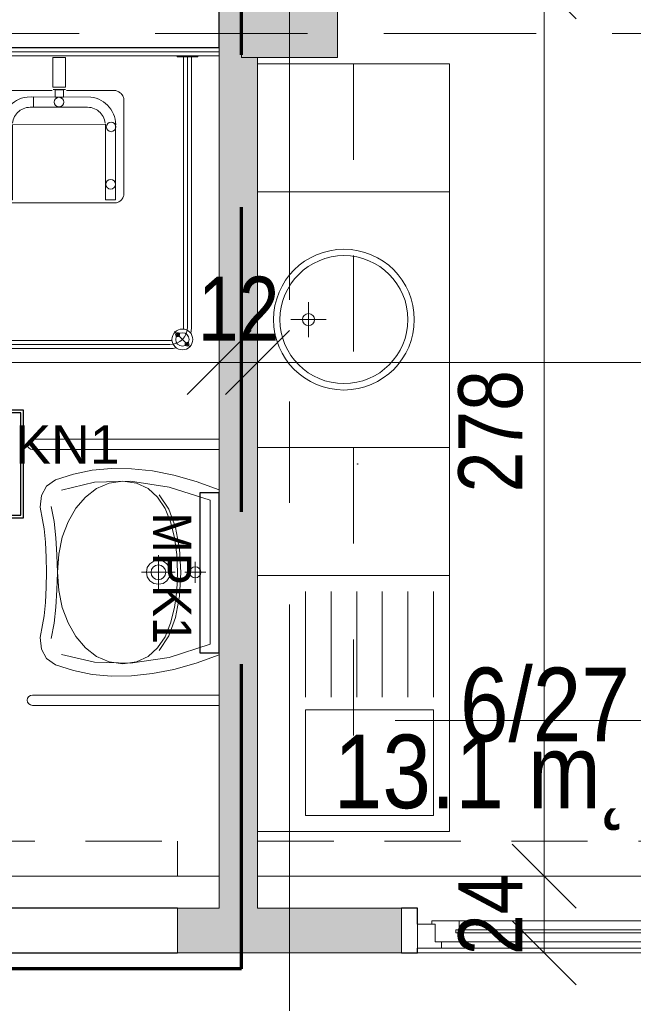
# Model space of a CAD drawing. Header units: centimetres. Extents: x -1631 to 21770, y -8842 to 3590.
# Tile 16 of 142: x -97 to 95, y 92 to 400. Entities that reach past the tile are written whole.
import ezdxf

# ---------------------------------------------------------------- set-up
doc = ezdxf.new("R2010")
doc.units = ezdxf.units.CM
for name, pattern in [('Dash', [60, 30, -30]), ('Długa kreska', [142.875, 95.25, -47.625]), ('Oś', [222.25, 127, -31.75, 31.75, -31.75]), ('Ponad', [39.688, 23.813, -15.875]), ('Ukryte', [71.438, 47.625, -23.813])]:
    doc.linetypes.add(name, pattern=pattern)
for name, color, linetype, lineweight in [('A-ANNO-DIMS', 211, 'Continuous', 13), ('A-ANNO-DIMS-100', 211, 'Continuous', 13), ('A-AREA-IDEN', 2, 'Continuous', 13), ('A-DETL', 90, 'Continuous', 9), ('A-DETL-HDLN', 90, 'Ukryte', 9), ('A-FLOR-OVHD', 1, 'Ponad', 9), ('A-GENM', 13, 'Continuous', 9), ('A-GLAZ', 151, 'Continuous', 13), ('A-WALL', 113, 'Continuous', 13), ('A-WALL-FNSH', 113, 'Continuous', 13), ('A-WALL-PATT', 111, 'Continuous', 13), ('I-FURN', 30, 'Continuous', 9), ('P-SANR-FIXT', 6, 'Continuous', 9), ('S-COLS', 52, 'Continuous', 13), ('S-GRID', 1, 'Continuous', 13)]:
    doc.layers.add(name, color=color, linetype=linetype, lineweight=lineweight)
doc.layers.add('E_oprawy', color=12, linetype='Continuous')
doc.styles.add('Arial', font='arial.ttf', dxfattribs={"width": 0.9, "height": 18})
doc.styles.add('Arial Narrow_5', font='ARIALN.TTF', dxfattribs={"height": 20})
doc.styles.add('Arial_11', font='arial.ttf', dxfattribs={"width": 0.85, "height": 23})
doc.dimstyles.new('Diagonal_1_100__0__wewnętrzne', dxfattribs={"dimscale": 30.48, "dimtxt": 20.468619, "dimasz": 0.656168, "dimexe": 0.164042, "dimexo": 0.0625, "dimgap": 0.032808, "dimtad": 1, "dimdec": 0, "dimdsep": 46, "dimtxsty": 'Arial Narrow_5', "dimblk1": 'OBLIQUE', "dimblk2": 'OBLIQUE', "dimsah": 1, "dimcen": 0.09, "dimazin": 0, "dimtfac": 1, "dimtdec": 4, "dimtix": 1, "dimtmove": 0, "dimatfit": 3, "dimfxl": 0, "dimtvp": 1, "dimtolj": 1, "dimtzin": 0, "dimarcsym": 0})

# ---------------------------------------------------------------- blocks, each defined once
blk = doc.blocks.new('M_Concrete-rengular-Column - 300 x 400mm-1795933-6_piętro IV __13_80 m_ - stan projektowany')
at = {"layer": 'S-COLS', "lineweight": 9}
blk.add_hatch(color=254, dxfattribs=at).paths.add_polyline_path([(15, -20), (15, 20), (-15, 20), (-15, -20)], flags=0)
for p, q in [((15, 20), (-15, 20)), ((-15, 20), (-15, -20)), ((15, -20), (15, 20)), ((-15, -20), (15, -20))]:
    blk.add_line(p, q, dxfattribs=at)
blk = doc.blocks.new('brodzik natryskowy dla N - Type 1-2359082-6_piętro IV __13_80 m_ - stan projektowany')
at = {"layer": 'P-SANR-FIXT'}
for p, q in [((-44.73, -21.36), (-27.37, -22.89)), ((-42.55, -19.8), (-42.55, -19.5)), ((-36.05, -19.8), (-42.55, -19.8)), ((-40.55, -19.8), (-40.55, -104.3)), ((-39.3, -19.5), (-39.3, -104.3)), ((-38.05, -19.8), (-38.05, -104.3)), ((-36.05, -19.5), (-36.05, -19.8)), ((-26.61, -19.7), (-26.61, -78.1)), ((-23.41, -78.1), (-23.41, -19.7)), ((14.45, -20.02), (10.54, -20.02)), ((10.54, -20.02), (10.54, -29.29)), ((14.45, -20.02), (14.45, -29.29)), ((49.36, -19.8), (49.36, -19.5)), ((55.86, -19.8), (49.36, -19.8)), ((51.36, -19.8), (51.36, -104.3)), ((52.61, -19.5), (52.61, -104.5)), ((53.86, -19.8), (53.86, -104.3)), ((55.86, -19.5), (55.86, -19.8)), ((-27.37, -22.89), (-44.99, -24.17)), ((-44.99, -24.17), (-28.14, -26.21)), ((-28.14, -26.21), (-45.75, -28)), ((-29.41, -30.3), (-46.26, -31.83)), ((-45.75, -28), (-29.41, -30.3)), ((-6.17, -30.77), (-6.41, -30.93)), ((-5.92, -30.64), (-6.17, -30.77)), ((-5.66, -30.53), (-5.92, -30.64)), ((-5.39, -30.45), (-5.66, -30.53)), ((-5.12, -30.4), (-5.39, -30.45)), ((-4.84, -30.38), (-5.12, -30.4)), ((10.32, -30.38), (-4.84, -30.38)), ((10.54, -29.29), (14.45, -29.29)), ((14.44, -30.04), (10.55, -30.01)), ((13.8, -30.17), (11.19, -30.17)), ((11.19, -30.17), (11.19, -32.44)), ((13.8, -32.44), (13.8, -30.17)), ((30.14, -30.38), (14.73, -30.38)), ((30.36, -30.45), (30.1, -30.4)), ((30.62, -30.53), (30.14, -30.38)), ((30.87, -30.64), (30.62, -30.53)), ((31.12, -30.78), (30.87, -30.64)), ((31.36, -30.94), (31.12, -30.78)), ((-46.26, -31.83), (-29.41, -34.64)), ((-7.7, -32.78), (-7.74, -33.05)), ((-7.74, -33.05), (-7.74, -62.59)), ((-7.62, -32.51), (-7.7, -32.78)), ((-7.51, -32.25), (-7.62, -32.51)), ((-7.38, -32), (-7.51, -32.25)), ((-7.23, -31.75), (-7.38, -32)), ((-7.05, -31.52), (-7.23, -31.75)), ((-6.85, -31.31), (-7.05, -31.52)), ((-6.64, -31.11), (-6.85, -31.31)), ((-6.41, -30.93), (-6.64, -31.11)), ((-1.53, -33.88), (-0.81, -33.45)), ((-0.81, -33.45), (-0.05, -33.08)), ((-0.05, -33.08), (0.75, -32.79)), ((0.75, -32.79), (1.58, -32.57)), ((1.58, -32.57), (2.44, -32.44)), ((2.44, -32.44), (4.41, -32.39)), ((22.33, -32.44), (3.78, -32.39)), ((4.41, -32.39), (4.41, -35.62)), ((11.19, -32.44), (13.8, -32.44)), ((23.2, -32.57), (22.33, -32.44)), ((24.03, -32.79), (23.2, -32.57)), ((24.83, -33.08), (24.03, -32.79)), ((25.59, -33.45), (24.83, -33.08)), ((26.31, -33.88), (25.59, -33.45)), ((31.59, -31.12), (31.36, -30.94)), ((31.81, -31.32), (31.59, -31.12)), ((32.01, -31.54), (31.81, -31.32)), ((32.19, -31.77), (32.01, -31.54)), ((32.35, -32.02), (32.19, -31.77)), ((32.49, -32.27), (32.35, -32.02)), ((32.6, -32.54), (32.49, -32.27)), ((32.68, -32.81), (32.6, -32.54)), ((32.74, -33.08), (32.68, -32.81)), ((32.74, -33.36), (32.74, -33.08)), ((32.74, -62.88), (32.74, -33.36)), ((-29.41, -34.64), (-45.5, -35.66)), ((-45.5, -35.66), (-29.67, -39.5)), ((-4.32, -36.95), (-3.88, -36.24)), ((-3.88, -36.24), (-3.38, -35.57)), ((-3.38, -35.57), (-2.82, -34.95)), ((-2.82, -34.95), (-2.2, -34.39)), ((-2.2, -34.39), (-1.53, -33.88)), ((-0.12, -36.88), (-0.51, -37.24)), ((0.31, -36.56), (-0.12, -36.88)), ((0.76, -36.29), (0.31, -36.56)), ((1.25, -36.05), (0.76, -36.29)), ((1.76, -35.86), (1.25, -36.05)), ((2.29, -35.73), (1.76, -35.86)), ((2.84, -35.64), (2.29, -35.73)), ((3.4, -35.61), (2.84, -35.64)), ((4.41, -35.62), (3.4, -35.61)), ((3.78, -35.62), (21.37, -35.62)), ((21.37, -35.62), (21.94, -35.64)), ((21.94, -35.64), (22.49, -35.73)), ((22.49, -35.73), (23.02, -35.86)), ((23.02, -35.86), (23.53, -36.05)), ((23.53, -36.05), (24.01, -36.29)), ((24.01, -36.29), (24.47, -36.56)), ((24.47, -36.56), (24.89, -36.88)), ((24.89, -36.88), (25.29, -37.24)), ((26.98, -34.39), (26.31, -33.88)), ((27.59, -34.95), (26.98, -34.39)), ((28.16, -35.57), (27.59, -34.95)), ((28.66, -36.24), (28.16, -35.57)), ((29.09, -36.95), (28.66, -36.24)), ((-29.67, -39.5), (-44.99, -40.52)), ((-5.32, -40.21), (-5.19, -39.35)), ((-5.19, -39.35), (-4.98, -38.51)), ((-4.98, -38.51), (-4.68, -37.72)), ((-4.68, -37.72), (-4.32, -36.95)), ((-1.89, -39.51), (-2.03, -40.05)), ((-1.71, -39.01), (-1.89, -39.51)), ((-1.47, -38.52), (-1.71, -39.01)), ((-1.19, -38.06), (-1.47, -38.52)), ((-0.87, -37.64), (-1.19, -38.06)), ((-0.51, -37.24), (-0.87, -37.64)), ((25.29, -37.24), (25.65, -37.64)), ((25.65, -37.64), (25.96, -38.06)), ((25.96, -38.06), (26.24, -38.52)), ((26.24, -38.52), (26.48, -39.01)), ((26.48, -39.01), (26.66, -39.51)), ((26.66, -39.51), (26.8, -40.05)), ((29.46, -37.72), (29.09, -36.95)), ((29.75, -38.51), (29.46, -37.72)), ((29.97, -39.35), (29.75, -38.51)), ((30.1, -40.21), (29.97, -39.35)), ((-44.99, -40.52), (-31.46, -42.82)), ((-5.37, -41.1), (-5.32, -40.21)), ((-5.29, -64.53), (-5.37, -41.1)), ((26.92, -40.93), (-2.15, -41.13)), ((-2.15, -41.13), (-2.15, -64.53)), ((-2.03, -40.05), (-2.11, -40.6)), ((26.8, -40.05), (26.88, -40.6)), ((26.92, -64.53), (26.92, -40.93)), ((30.07, -41.13), (30.07, -64.53)), ((30.15, -41.1), (30.1, -40.21)), ((-4.6, -58.43), (-4.71, -58.52)), ((-4.48, -58.36), (-4.6, -58.43)), ((-4.35, -58.3), (-4.48, -58.36)), ((-4.21, -58.25), (-4.35, -58.3)), ((-4.07, -58.21), (-4.21, -58.25)), ((-3.93, -58.19), (-4.07, -58.21)), ((-3.78, -58.18), (-3.93, -58.19)), ((-3.48, -58.21), (-3.63, -58.19)), ((-3.34, -58.25), (-3.48, -58.21)), ((-3.21, -58.3), (-3.34, -58.25)), ((-3.08, -58.36), (-3.21, -58.3)), ((-2.96, -58.43), (-3.08, -58.36)), ((-2.85, -58.52), (-2.96, -58.43)), ((-21.31, -60.8), (-15.71, -60.8)), ((-21.31, -61.1), (-15.71, -61.1)), ((-21.31, -61.4), (-15.71, -61.4)), ((-5.23, -59.5), (-5.24, -59.65)), ((-5.24, -59.65), (-5.23, -59.79)), ((-5.21, -59.35), (-5.23, -59.5)), ((-5.23, -59.79), (-5.21, -59.94)), ((-5.18, -59.21), (-5.21, -59.35)), ((-5.21, -59.94), (-5.18, -60.08)), ((-5.13, -59.08), (-5.18, -59.21)), ((-5.18, -60.08), (-5.13, -60.21)), ((-5.07, -58.95), (-5.13, -59.08)), ((-5.13, -60.21), (-5.07, -60.34)), ((-4.99, -58.83), (-5.07, -58.95)), ((-5.07, -60.34), (-4.99, -60.46)), ((-4.91, -58.71), (-4.99, -58.83)), ((-4.99, -60.46), (-4.91, -60.58)), ((-4.81, -58.61), (-4.91, -58.71)), ((-4.91, -60.58), (-4.81, -60.68)), ((-4.71, -58.52), (-4.81, -58.61)), ((-4.81, -60.68), (-4.71, -60.77)), ((-4.71, -60.77), (-4.6, -60.86)), ((-4.6, -60.86), (-4.48, -60.93)), ((-4.48, -60.93), (-4.35, -60.99)), ((-4.35, -60.99), (-4.21, -61.04)), ((-4.21, -61.04), (-4.07, -61.08)), ((-4.07, -61.08), (-3.93, -61.1)), ((-3.93, -61.1), (-3.78, -61.11)), ((-3.78, -61.11), (-3.63, -61.1)), ((-3.63, -61.1), (-3.48, -61.08)), ((-3.48, -61.08), (-3.34, -61.04)), ((-3.34, -61.04), (-3.21, -60.99)), ((-3.21, -60.99), (-3.08, -60.93)), ((-3.08, -60.93), (-2.96, -60.86)), ((-2.96, -60.86), (-2.85, -60.77)), ((-2.74, -58.61), (-2.85, -58.52)), ((-2.85, -60.77), (-2.74, -60.68)), ((-2.65, -58.71), (-2.74, -58.61)), ((-2.74, -60.68), (-2.65, -60.58)), ((-2.56, -58.83), (-2.65, -58.71)), ((-2.65, -60.58), (-2.56, -60.46)), ((-2.49, -58.95), (-2.56, -58.83)), ((-2.56, -60.46), (-2.49, -60.34)), ((-2.43, -59.08), (-2.49, -58.95)), ((-2.49, -60.34), (-2.43, -60.21)), ((-2.38, -59.21), (-2.43, -59.08)), ((-2.43, -60.21), (-2.38, -60.08)), ((-2.34, -59.35), (-2.38, -59.21)), ((-2.38, -60.08), (-2.34, -59.94)), ((-2.32, -59.5), (-2.34, -59.35)), ((-2.34, -59.94), (-2.32, -59.79)), ((-2.31, -59.65), (-2.32, -59.5)), ((-2.32, -59.79), (-2.31, -59.65)), ((-22.41, -62.85), (-25.41, -62.85)), ((-22.81, -71.35), (-22.81, -62.85)), ((-22.61, -71.35), (-22.61, -62.85)), ((-22.41, -72.3), (-22.41, -61.9)), ((-22.11, -72.3), (-22.11, -61.9)), ((-21.81, -72.3), (-21.81, -61.9)), ((-21.81, -62.2), (-15.21, -62.2)), ((-21.81, -62.5), (-15.21, -62.5)), ((-21.81, -64.1), (-15.21, -64.1)), ((-21.81, -64.4), (-15.21, -64.4)), ((-15.21, -61.9), (-15.21, -72.3)), ((-14.91, -61.9), (-14.91, -72.3)), ((-14.61, -61.9), (-14.61, -72.3)), ((-7.74, -62.59), (-7.74, -62.87)), ((-7.74, -62.87), (-7.7, -63.14)), ((-7.7, -63.14), (-7.62, -63.41)), ((-7.62, -63.41), (-7.52, -63.68)), ((-7.52, -63.68), (-7.4, -63.93)), ((-7.4, -63.93), (-7.25, -64.17)), ((-7.25, -64.17), (-7.07, -64.4)), ((-7.07, -64.4), (-6.88, -64.61)), ((-6.88, -64.61), (-6.67, -64.81)), ((-2.15, -64.53), (-5.29, -64.53)), ((26.92, -64.53), (30.07, -64.53)), ((31.64, -64.84), (31.85, -64.64)), ((31.85, -64.64), (32.05, -64.43)), ((32.05, -64.43), (32.22, -64.21)), ((32.22, -64.21), (32.38, -63.96)), ((32.38, -63.96), (32.51, -63.71)), ((32.51, -63.71), (32.61, -63.44)), ((32.61, -63.44), (32.69, -63.17)), ((32.69, -63.17), (32.74, -62.88)), ((-21.81, -66), (-15.21, -66)), ((-21.81, -66.3), (-15.21, -66.3)), ((-6.67, -64.81), (-6.44, -64.99)), ((-6.44, -64.99), (-6.2, -65.14)), ((-6.2, -65.14), (-5.95, -65.27)), ((-5.95, -65.27), (-5.69, -65.38)), ((-5.69, -65.38), (-5.41, -65.46)), ((-5.41, -65.46), (-5.13, -65.51)), ((-5.13, -65.51), (29.82, -65.51)), ((29.82, -65.51), (30.1, -65.51)), ((30.1, -65.51), (30.38, -65.46)), ((30.38, -65.46), (30.65, -65.39)), ((30.65, -65.39), (30.92, -65.28)), ((30.92, -65.28), (31.17, -65.16)), ((31.17, -65.16), (31.41, -65.01)), ((31.41, -65.01), (31.64, -64.84)), ((-21.81, -67.9), (-15.21, -67.9)), ((-21.81, -68.2), (-15.21, -68.2)), ((-21.81, -69.8), (-15.21, -69.8)), ((-21.81, -70.1), (-15.21, -70.1)), ((-22.41, -71.35), (-25.41, -71.35)), ((-21.81, -71.7), (-15.21, -71.7)), ((-21.81, -72), (-15.21, -72)), ((-15.71, -72.8), (-21.31, -72.8)), ((-15.71, -73.1), (-21.31, -73.1)), ((-15.71, -73.4), (-21.31, -73.4)), ((-35.25, -105.75), (-40.13, -110.63)), ((48.56, -105.75), (53.43, -110.63)), ((47.11, -108.55), (-33.8, -108.55)), ((-33.8, -109.8), (47.11, -109.8)), ((47.11, -111.05), (-33.8, -111.05))]:
    blk.add_line(p, q, dxfattribs=at)
for centre, radius in [((12.42, -34), 1.5), ((-3.77, -41.55), 1.5), ((28.71, -41.74), 1.5), ((-3.85, -59.74), 1.5), ((28.59, -59.68), 1.5), ((-37.69, -108.19), 3.25), ((-37.69, -108.19), 2.1), ((-36.21, -106.7), 0.62), ((-36.21, -106.7), 0.32), ((51, -108.19), 3.25), ((49.51, -106.7), 0.62), ((51, -108.19), 2.1), ((49.51, -106.7), 0.32), ((-39.18, -109.67), 0.62), ((-39.18, -109.67), 0.32), ((52.48, -109.67), 0.62), ((52.48, -109.67), 0.32)]:
    blk.add_circle(centre, radius, dxfattribs=at)
for centre, radius, start, end in [((-21.31, -61.9), 1.1, 90, 180), ((-21.31, -61.9), 0.8, 90, 180), ((-21.31, -61.9), 0.5, 90, 180), ((-15.71, -61.9), 1.1, 360, 90), ((-15.71, -61.9), 0.8, 360, 90), ((-15.71, -61.9), 0.5, 360, 90), ((-21.31, -72.3), 1.1, 180, 270), ((-21.31, -72.3), 0.8, 180, 270), ((-21.31, -72.3), 0.5, 180, 270), ((-15.71, -72.3), 0.5, 270, 360), ((-15.71, -72.3), 0.8, 270, 360), ((-15.71, -72.3), 1.1, 270, 360), ((-25.01, -78.1), 1.6, 180, 360), ((-33.8, -104.3), 6.75, 180, 196.4965), ((-33.8, -104.3), 5.5, 180, 270), ((-33.8, -104.3), 4.25, 180, 188.8511), ((47.11, -104.3), 5.5, 270, 360), ((47.11, -104.3), 4.25, 351.1489, 360), ((47.11, -104.3), 6.75, 343.5035, 360), ((-33.8, -104.3), 6.75, 253.5035, 270), ((-33.8, -104.3), 4.25, 261.1489, 270), ((47.11, -104.3), 4.25, 270, 278.8511), ((47.11, -104.3), 6.75, 270, 286.4965)]:
    blk.add_arc(centre, radius, start, end, dxfattribs=at)
blk.add_ellipse((-23.14, -67.1), major_axis=(0, 0.325), ratio=0.224951, dxfattribs=at)
blk = doc.blocks.new('umywalka dla N_65x56 koło - Type 1-1264895-6_piętro IV __13_80 m_ - stan projektowany')
at = {"layer": 'P-SANR-FIXT'}
for p, q in [((-29.1, 64.4), (-29.1, 6)), ((-25.9, 64.4), (-25.9, 6)), ((-11.49, 61.58), (-14.43, 59.97)), ((-7.9, 62.01), (-11.49, 61.58)), ((-3.96, 61.28), (-7.9, 62.01)), ((32.9, 62.01), (28.96, 61.28)), ((36.49, 61.58), (32.9, 62.01)), ((39.43, 59.97), (36.49, 61.58)), ((50.9, 64.4), (50.9, 6)), ((54.1, 6), (54.1, 64.4)), ((-14.43, 59.97), (-16.38, 57.12)), ((-8.14, 58.51), (-3.44, 57.63)), ((-1.14, 60.72), (-3.96, 61.28)), ((3.08, 60.29), (-1.14, 60.72)), ((7.9, 60.04), (3.08, 60.29)), ((12.5, 60.01), (7.9, 60.04)), ((17.1, 60.04), (12.5, 60.01)), ((21.92, 60.29), (17.1, 60.04)), ((26.14, 60.72), (21.92, 60.29)), ((28.96, 61.28), (26.14, 60.72)), ((28.41, 57.63), (33.11, 58.51)), ((41.38, 57.12), (39.43, 59.97)), ((-16.38, 57.12), (-18.22, 51.51)), ((-3.44, 57.63), (1.64, 57.08)), ((6.84, 56.17), (1.52, 55.04)), ((1.64, 57.08), (6.99, 56.74)), ((12.52, 56.56), (6.84, 56.17)), ((6.99, 56.74), (12.48, 56.52)), ((12.48, 56.52), (17.98, 56.74)), ((18.18, 56.17), (12.52, 56.56)), ((17.98, 56.74), (23.33, 57.08)), ((23.49, 55.04), (18.18, 56.17)), ((23.33, 57.08), (28.41, 57.63)), ((43.22, 51.51), (41.38, 57.12)), ((-13.17, 55.28), (-15.64, 44.98)), ((-3.33, 53.22), (-7.59, 50.79)), ((1.52, 55.04), (-3.33, 53.22)), ((28.31, 53.22), (23.49, 55.04)), ((32.54, 50.79), (28.31, 53.22)), ((40.64, 44.98), (38.17, 55.28)), ((-18.22, 51.51), (-19.42, 45.69)), ((-7.59, 50.79), (-11.11, 47.81)), ((36.03, 47.81), (32.54, 50.79)), ((44.42, 45.69), (43.22, 51.51)), ((-11.11, 47.81), (-13.79, 44.33)), ((38.68, 44.33), (36.03, 47.81)), ((-19.42, 45.69), (-19.97, 39.64)), ((-15.64, 44.98), (-15.95, 33.74)), ((-13.79, 44.33), (-15.49, 40.42)), ((40.36, 40.42), (38.68, 44.33)), ((40.95, 33.74), (40.64, 44.98)), ((44.97, 39.64), (44.42, 45.69)), ((-15.49, 40.42), (-16.08, 36.14)), ((40.95, 36.14), (40.36, 40.42)), ((-19.97, 39.64), (-19.89, 33.38)), ((44.89, 33.38), (44.97, 39.64)), ((-16.08, 36.14), (-15.49, 31.83)), ((40.36, 31.83), (40.95, 36.14)), ((-19.89, 33.38), (-19.18, 26.89)), ((-15.95, 33.74), (-14.09, 21.65)), ((-15.49, 31.83), (-13.8, 28.22)), ((38.67, 28.22), (40.36, 31.83)), ((39.09, 21.65), (40.95, 33.74)), ((44.18, 26.89), (44.89, 33.38)), ((-13.8, 28.22), (-11.14, 25.26)), ((9.85, 27.66), (11.04, 28.47)), ((11.04, 28.47), (12.5, 28.76)), ((12.5, 30.26), (12.5, 19.76)), ((12.5, 28.76), (13.96, 28.47)), ((13.96, 28.47), (15.15, 27.66)), ((36.01, 25.26), (38.67, 28.22)), ((-19.18, 26.89), (-17.85, 20.17)), ((-7.38, 21.71), (-11.89, 24.74)), ((-11.14, 25.26), (-7.63, 22.92)), ((7.16, 25.01), (17.84, 25.01)), ((8.75, 25.01), (9.04, 26.47)), ((9.04, 23.56), (8.75, 25.01)), ((9.04, 26.47), (9.85, 27.66)), ((10.2, 25.01), (10.38, 25.91)), ((10.38, 24.12), (10.2, 25.01)), ((10.38, 25.91), (10.87, 26.64)), ((10.87, 26.64), (11.61, 27.13)), ((11.61, 27.13), (12.5, 27.31)), ((12.5, 27.31), (13.39, 27.13)), ((13.39, 27.13), (14.13, 26.64)), ((14.13, 26.64), (14.62, 25.91)), ((14.62, 25.91), (14.8, 25.01)), ((14.8, 25.01), (14.62, 24.12)), ((15.15, 27.66), (15.96, 26.47)), ((15.96, 26.47), (16.25, 25.01)), ((16.25, 25.01), (15.96, 23.56)), ((36.76, 24.74), (32.25, 21.71)), ((32.5, 22.92), (36.01, 25.26)), ((42.85, 20.17), (44.18, 26.89)), ((-14.09, 21.65), (-10.01, 8.8)), ((-7.63, 22.92), (-3.39, 21.17)), ((-1.64, 19.63), (-7.38, 21.71)), ((9.85, 22.36), (9.04, 23.56)), ((11.04, 21.56), (9.85, 22.36)), ((10.87, 23.39), (10.38, 24.12)), ((11.61, 22.89), (10.87, 23.39)), ((12.5, 21.26), (11.04, 21.56)), ((12.5, 22.71), (11.61, 22.89)), ((13.39, 22.89), (12.5, 22.71)), ((13.96, 21.56), (12.5, 21.26)), ((14.13, 23.39), (13.39, 22.89)), ((15.15, 22.36), (13.96, 21.56)), ((14.62, 24.12), (14.13, 23.39)), ((15.96, 23.56), (15.15, 22.36)), ((32.25, 21.71), (26.51, 19.63)), ((28.26, 21.17), (32.5, 22.92)), ((35.01, 8.8), (39.09, 21.65)), ((-17.85, 20.17), (-15.89, 13.2)), ((-3.39, 21.17), (1.45, 19.96)), ((5.06, 18.42), (-1.64, 19.63)), ((1.45, 19.96), (6.76, 19.26)), ((6.76, 19.26), (12.43, 19.04)), ((12.43, 19.04), (18.1, 19.26)), ((18.1, 19.26), (23.42, 19.96)), ((26.51, 19.63), (19.81, 18.42)), ((23.42, 19.96), (28.26, 21.17)), ((40.89, 13.2), (42.85, 20.17)), ((12.43, 18.04), (5.06, 18.42)), ((19.81, 18.42), (12.43, 18.04)), ((12.5, 16.73), (12.5, 10.22)), ((-15.89, 13.2), (-13.31, 6)), ((15.75, 13.48), (9.25, 13.48)), ((10.75, 13.48), (10.89, 14.16)), ((10.89, 12.8), (10.75, 13.48)), ((10.89, 14.16), (11.26, 14.71)), ((11.26, 12.24), (10.89, 12.8)), ((11.26, 14.71), (11.82, 15.09)), ((11.82, 15.09), (12.5, 15.23)), ((12.5, 15.23), (13.18, 15.09)), ((13.18, 15.09), (13.74, 14.71)), ((13.74, 14.71), (14.11, 14.16)), ((14.11, 12.8), (13.74, 12.24)), ((14.11, 14.16), (14.25, 13.48)), ((14.25, 13.48), (14.11, 12.8)), ((38.31, 6), (40.89, 13.2)), ((11.82, 11.86), (11.26, 12.24)), ((12.5, 11.72), (11.82, 11.86)), ((13.18, 11.86), (12.5, 11.72)), ((13.74, 12.24), (13.18, 11.86)), ((-10.01, 8.8), (12.5, 8.8)), ((12.5, 8.8), (35.01, 8.8))]:
    blk.add_line(p, q, dxfattribs=at)
for centre in [(-27.5, 64.4), (52.5, 64.4)]:
    blk.add_arc(centre, 1.6, 360, 180, dxfattribs=at)
blk = doc.blocks.new('Blat - Blat-2412019-6_piętro IV __13_80 m_ - stan projektowany')
at = {"layer": 'I-FURN', "linetype": 'Dash'}
for p, q in [((0, -30), (0, 0)), ((240, 0), (240, -30)), ((240, -30), (0, -30))]:
    blk.add_line(p, q, dxfattribs=at)
blk = doc.blocks.new('Blat - Blat-V4-6_piętro IV __13_80 m_ - stan projektowany')
at = {"layer": 'I-FURN'}
for p, q in [((0, -60), (0, 0)), ((80, 0), (80, -60)), ((80, -60), (0, -60))]:
    blk.add_line(p, q, dxfattribs=at)
blk = doc.blocks.new('Blat - Blat-2328140-6_piętro IV __13_80 m_ - stan projektowany')
at = {"layer": 'I-FURN'}
for p, q in [((0, -60), (0, 0)), ((40, 0), (40, -60)), ((40, -60), (0, -60))]:
    blk.add_line(p, q, dxfattribs=at)
blk = doc.blocks.new('umywalka okrągła d _44cm stal nierdzewna - Type 1-2178342-6_piętro IV __13_80 m_ - stan projektowany')
at = {"layer": 'P-SANR-FIXT'}
for p, q in [((12.5, 16.43), (12.5, 27.43)), ((7, 21.93), (18, 21.93))]:
    blk.add_line(p, q, dxfattribs=at)
for centre, radius in [((12.5, 33), 22), ((12.5, 33), 20), ((12.5, 21.93), 1.9)]:
    blk.add_circle(centre, radius, dxfattribs=at)
blk = doc.blocks.new('zlewozmywak jednokomorowy - Type 1-2430852-6_piętro IV __13_80 m_ - stan projektowany')
at = {"layer": 'A-GENM'}
for p, q in [((52.5, 66), (-27.5, 66)), ((-27.5, 66), (-27.5, 6)), ((52.5, 6), (52.5, 66)), ((10.5, 61), (-22.5, 61)), ((47.5, 61), (14.5, 61)), ((14.5, 61), (14.5, 21)), ((47.5, 21), (47.5, 61)), ((10.5, 53), (-22.5, 53)), ((10.5, 45), (-22.5, 45)), ((10.5, 37), (-22.5, 37)), ((10.5, 29), (-22.5, 29)), ((-22.5, 21), (10.5, 21)), ((14.5, 21), (47.5, 21))]:
    blk.add_line(p, q, dxfattribs=at)
blk = doc.blocks.new('Okno - automatyczna etykieta - 200x165 _projektowane_-2623157-6_piętro IV __13_80 m_ - stan projektowany')
at = {"layer": 'A-GLAZ'}
for p, q in [((-92.5, 5.5), (-100, 5.5)), ((-100, 5.5), (-100, -2)), ((-100, 5.5), (100, 5.5)), ((-87, 3.5), (-94.5, 3.5)), ((-94.5, 3.5), (-94.5, -2)), ((-94.5, -2), (-94.5, 3.5)), ((-94.5, 3.5), (-92.5, 3.5)), ((-92.5, 3.5), (-92.5, 5.5)), ((92.5, 5.5), (-92.5, 5.5)), ((-87, 0.75), (-87, 3.5)), ((87, 3.5), (-87, 3.5)), ((94.5, 3.5), (87, 3.5)), ((87, 3.5), (87, 0.75)), ((100, 5.5), (92.5, 5.5)), ((92.5, 5.5), (92.5, 3.5)), ((92.5, 3.5), (94.5, 3.5)), ((94.5, -2), (94.5, 3.5)), ((94.5, 3.5), (94.5, -2)), ((100, -2), (100, 5.5)), ((88, 0.75), (-88, 0.75)), ((-88, 0.75), (-88, -0.25)), ((-88, -0.25), (-88, 0.75)), ((-88, 0.75), (-87, 0.75)), ((2.5, 2.25), (-2.5, 2.25)), ((-2.5, 2.25), (-2.5, -1.75)), ((2.5, -1.75), (2.5, 2.25)), ((87, 0.75), (88, 0.75)), ((88, -0.25), (88, 0.75)), ((88, 0.75), (88, -0.25)), ((-100, -2), (-94.5, -2)), ((-94.5, -2), (-95.5, -2)), ((-95.5, -2), (-95.5, -3)), ((-95.5, -3), (-87, -3)), ((-88, -0.25), (88, -0.25)), ((-87, -0.25), (-88, -0.25)), ((-87, -3), (-87, -0.25)), ((87, -3), (-87, -3)), ((-2.5, -1.75), (2.5, -1.75)), ((87, -0.25), (87, -3)), ((88, -0.25), (87, -0.25)), ((87, -3), (95.5, -3)), ((95.5, -2), (94.5, -2)), ((94.5, -2), (100, -2)), ((95.5, -3), (95.5, -2))]:
    blk.add_line(p, q, dxfattribs=at)
blk = doc.blocks.new('DIMBLOCK96-6_piętro IV __13_80 m_ - stan projektowany')
at = {"layer": 'A-ANNO-DIMS-100', "transparency": 16777216}
for p, q in [((-22.62, 292.9), (-12.62, 302.9)), ((285.38, 292.9), (295.38, 302.9)), ((-22.62, 287.9), (-22.62, 297.9)), ((285.38, 287.9), (285.38, 297.9)), ((-22.62, 292.9), (-32.62, 282.9)), ((285.38, 292.9), (-22.62, 292.9)), ((-22.62, 292.9), (-22.62, 287.9)), ((285.38, 292.9), (275.38, 282.9)), ((285.38, 292.9), (285.38, 287.9))]:
    blk.add_line(p, q, dxfattribs=at)
at = {"layer": 'A-ANNO-DIMS-100', "color": 0, "transparency": 16777216, "insert": (112.37, 319.75), "char_height": 20, "width": 45.6158, "attachment_point": 1, "line_spacing_factor": 0.974696, "style": 'Arial Narrow_5'}
blk.add_mtext('308', dxfattribs=at)
blk = doc.blocks.new('_Oblique')
at = {"color": 0, "linetype": 'ByBlock', "lineweight": -2}
blk.add_line((-0.5, -0.5), (0.5, 0.5), dxfattribs=at)
blk = doc.blocks.new('DIMBLOCK97-6_piętro IV __13_80 m_ - stan projektowany')
at = {"layer": 'A-ANNO-DIMS-100', "transparency": 16777216}
for p, q in [((-34.62, 292.9), (-24.62, 302.9)), ((-22.62, 292.9), (-12.62, 302.9)), ((-34.62, 287.9), (-34.62, 297.9)), ((-22.62, 287.9), (-22.62, 297.9)), ((-34.62, 292.9), (-44.62, 282.9)), ((-22.62, 292.9), (-34.62, 292.9)), ((-34.62, 292.9), (-34.62, 287.9)), ((-22.62, 292.9), (-32.62, 282.9)), ((-22.62, 292.9), (-22.62, 287.9))]:
    blk.add_line(p, q, dxfattribs=at)
at = {"layer": 'A-ANNO-DIMS-100', "color": 0, "transparency": 16777216, "insert": (-41.29, 319.75), "char_height": 20, "width": 30.4105, "attachment_point": 1, "line_spacing_factor": 0.974696, "style": 'Arial Narrow_5'}
blk.add_mtext('12', dxfattribs=at)
blk = doc.blocks.new('DIMBLOCK98-6_piętro IV __13_80 m_ - stan projektowany')
at = {"layer": 'A-ANNO-DIMS-100', "transparency": 16777216}
for p, q in [((-310.62, 292.9), (-300.62, 302.9)), ((-34.62, 292.9), (-24.62, 302.9)), ((-310.62, 287.9), (-310.62, 297.9)), ((-34.62, 287.9), (-34.62, 297.9)), ((-310.62, 292.9), (-320.62, 282.9)), ((-34.62, 292.9), (-310.62, 292.9)), ((-310.62, 292.9), (-310.62, 287.9)), ((-34.62, 292.9), (-44.62, 282.9)), ((-34.62, 292.9), (-34.62, 287.9))]:
    blk.add_line(p, q, dxfattribs=at)
at = {"layer": 'A-ANNO-DIMS-100', "color": 0, "transparency": 16777216, "insert": (-191.63, 319.75), "char_height": 20, "width": 45.6158, "attachment_point": 1, "line_spacing_factor": 0.974696, "style": 'Arial Narrow_5'}
blk.add_mtext('276', dxfattribs=at)
blk = doc.blocks.new('DIMBLOCK160-6_piętro IV __13_80 m_ - stan projektowany')
at = {"layer": 'A-ANNO-DIMS-100', "transparency": 16777216}
for p, q in [((66.98, 132.33), (56.98, 142.33)), ((61.98, 132.33), (71.98, 132.33)), ((66.98, 132.33), (61.98, 132.33)), ((66.98, 108.33), (66.98, 132.33)), ((66.98, 132.33), (76.98, 122.33)), ((66.98, 108.33), (56.98, 118.33)), ((61.98, 108.33), (71.98, 108.33)), ((66.98, 108.33), (61.98, 108.33)), ((66.98, 108.33), (76.98, 98.33))]:
    blk.add_line(p, q, dxfattribs=at)
at = {"layer": 'A-ANNO-DIMS-100', "color": 0, "transparency": 16777216, "insert": (40.13, 107.65), "char_height": 20, "width": 30.4105, "attachment_point": 1, "rotation": 90, "line_spacing_factor": 0.974696, "style": 'Arial Narrow_5'}
blk.add_mtext('24', dxfattribs=at)
blk = doc.blocks.new('DIMBLOCK161-6_piętro IV __13_80 m_ - stan projektowany')
at = {"layer": 'A-ANNO-DIMS-100', "transparency": 16777216}
for p, q in [((66.98, 410.33), (56.98, 420.33)), ((71.98, 410.33), (61.98, 410.33)), ((66.98, 132.33), (66.98, 410.33)), ((66.98, 410.33), (76.98, 400.33)), ((66.98, 410.33), (71.98, 410.33)), ((66.98, 132.33), (56.98, 142.33)), ((61.98, 132.33), (71.98, 132.33)), ((66.98, 132.33), (61.98, 132.33)), ((66.98, 132.33), (76.98, 122.33))]:
    blk.add_line(p, q, dxfattribs=at)
at = {"layer": 'A-ANNO-DIMS-100', "color": 0, "transparency": 16777216, "insert": (40.13, 252.32), "char_height": 20, "width": 45.6158, "attachment_point": 1, "rotation": 90, "line_spacing_factor": 0.974696, "style": 'Arial Narrow_5'}
blk.add_mtext('278', dxfattribs=at)
blk = doc.blocks.new('METKA_POMIESZCZENIA2 - Rozbudowana krótka - bez ramki-2403173-6_piętro IV __13_80 m_ - stan projektowany')
at = {"layer": 'A-AREA-IDEN'}
for p, q in [((0, 0.425), (0, 0)), ((0.0976, 0), (-0.8, 0)), ((-0.8, 0), (0.8, 0)), ((0, 0), (0, -0.425))]:
    blk.add_line(p, q, dxfattribs=at)
blk = doc.blocks.new('MPK1')
at = {"layer": 'E_oprawy', "linetype": 'ByBlock'}
blk.add_lwpolyline([(0, 6), (0, 0), (50, 0), (50, 6)], close=True, dxfattribs=at)
at = {"layer": 'E_oprawy'}
blk.add_circle((25, 0), 0.00001, dxfattribs=at)
at = {"layer": 'E_oprawy', "color": 4, "style": 'Arial', "width": 0.9}
blk.add_text('MPK1', height=12, rotation=180, dxfattribs=at).set_placement((43.89, 20.74))
blk = doc.blocks.new('MKN1')
at = {"layer": 'E_oprawy', "linetype": 'ByBlock'}
for points in [[(9572.75, 390.73), (9572.75, 357.13), (9606.35, 357.13), (9606.35, 390.73)], [(9573.55, 389.92), (9573.55, 357.92), (9605.55, 357.92), (9605.55, 389.92)]]:
    blk.add_lwpolyline(points, close=True, dxfattribs=at)
for centre in [(9589.55, 373.92), (9710.84, 373.92)]:
    blk.add_circle(centre, 0.01, dxfattribs=at)
at = {"layer": 'E_oprawy', "color": 4, "linetype": 'ByBlock', "insert": (9589.85, 385.97), "char_height": 0.2, "width": 42.2965, "attachment_point": 1}
blk.add_mtext('{\\fArial|b0|i0|c0|p0;\\H60x;MKN1}', dxfattribs=at)

msp = doc.modelspace()

# ---------------------------------------------------------------- hatches: boundary and pattern name
at = {"layer": 'A-WALL-PATT'}
h = msp.add_hatch(color=9, dxfattribs=at)
h.paths.add_polyline_path([(-22.62, 122.33), (-22.62, 388.33), (-27.62, 388.33), (-27.62, 428.33), (-22.62, 428.33), (-22.62, 465.83), (-34.62, 465.83), (-34.62, 122.33)], flags=0)
h.paths.add_polyline_path([(-34.62, 566.83), (-22.62, 566.83), (-22.62, 873.33), (-27.62, 873.33), (-27.62, 903.33), (-22.62, 903.33), (-22.62, 908.33), (-34.62, 908.33), (-34.62, 625.33)], flags=0)
h = msp.add_hatch(color=9, dxfattribs=at)
h.paths.add_polyline_path([(-537.36, 108.33), (-532.62, 108.33), (-532.62, 122.33), (-552.62, 122.33), (-552.62, 108.33)], flags=0)
h.paths.add_polyline_path([(-327.62, 108.33), (-257.62, 108.33), (-257.62, 122.33), (-327.62, 122.33)], flags=0)
h.paths.add_polyline_path([(-47.62, 108.33), (22.38, 108.33), (22.38, 122.33), (-47.62, 122.33)], flags=0)
h.paths.add_polyline_path([(232.38, 108.33), (302.38, 108.33), (302.38, 122.33), (232.38, 122.33)], flags=0)
h.paths.add_polyline_path([(492.38, 108.33), (527.38, 108.33), (527.38, 122.33), (492.38, 122.33)], flags=0)

# ---------------------------------------------------------------- linework, layer by layer
at = {"layer": 'A-DETL', "linetype": 'Długa kreska', "lineweight": 70}
for q in [(-27.62, 800.33), (-234.62, 103.33)]:
    msp.add_line((-27.62, 103.33), q, dxfattribs=at)
at = {"layer": 'A-DETL-HDLN'}
msp.add_line((-1197.62, 395.83), (1172.38, 395.83), dxfattribs=at)
at = {"layer": 'A-FLOR-OVHD'}
for p, q in [((-552.62, 143.33), (-47.62, 143.33)), ((-47.62, 132.33), (-47.62, 143.33)), ((-22.62, 143.33), (232.38, 143.33))]:
    msp.add_line(p, q, dxfattribs=at)
at = {"layer": 'A-WALL', "lineweight": 9}
for p, q in [((-34.62, 465.83), (-34.62, 122.33)), ((-22.62, 122.33), (-22.62, 388.33)), ((-310.62, 132.33), (-34.62, 132.33)), ((-22.62, 132.33), (285.38, 132.33)), ((-34.62, 122.33), (-47.62, 122.33)), ((22.38, 122.33), (-22.62, 122.33)), ((-47.62, 108.33), (22.38, 108.33)), ((227.38, 108.33), (27.38, 108.33))]:
    msp.add_line(p, q, dxfattribs=at)
at = {"layer": 'A-WALL', "color": 7, "lineweight": 25}
for p, q in [((-34.62, 391.33), (-34.62, 425.33)), ((-34.62, 391.33), (-310.62, 391.33)), ((-47.62, 122.33), (-257.62, 122.33)), ((27.38, 122.33), (22.38, 122.33)), ((27.38, 117.33), (27.38, 122.33)), ((-257.62, 108.33), (-47.62, 108.33)), ((22.38, 108.33), (27.38, 108.33)), ((27.38, 108.33), (27.38, 109.83))]:
    msp.add_line(p, q, dxfattribs=at)
at = {"layer": 'A-WALL'}
for p, q in [((-34.62, 390.08), (-310.62, 390.08)), ((-47.62, 122.33), (-47.62, 108.33)), ((22.38, 108.33), (22.38, 122.33))]:
    msp.add_line(p, q, dxfattribs=at)
at = {"layer": 'A-WALL-FNSH', "color": 250, "lineweight": 9}
msp.add_line((-310.62, 388.83), (-34.62, 388.83), dxfattribs=at)
at = {"layer": 'S-GRID', "linetype": 'Oś'}
msp.add_line((-12.62, 2884.27), (-12.62, 27.13), dxfattribs=at)

# ---------------------------------------------------------------- block references
at = {"layer": 'A-AREA-IDEN', "xscale": 99.99999999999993, "yscale": 99.99999999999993, "zscale": 99.99999999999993}
msp.add_blockref('METKA_POMIESZCZENIA2 - Rozbudowana krótka - bez ramki-2403173-6_piętro IV __13_80 m_ - stan projektowany', (100.43, 180.98), dxfattribs=at)
at = {"layer": 'A-GENM', "rotation": 269.9999999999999}
msp.add_blockref('zlewozmywak jednokomorowy - Type 1-2430852-6_piętro IV __13_80 m_ - stan projektowany', (-28.62, 198.83), dxfattribs=at)
at = {"layer": 'A-GLAZ', "rotation": 180}
msp.add_blockref('Okno - automatyczna etykieta - 200x165 _projektowane_-2623157-6_piętro IV __13_80 m_ - stan projektowany', (127.38, 115.33), dxfattribs=at)
at = {"layer": 'E_oprawy', "linetype": 'ByBlock'}
msp.add_blockref('MKN1', (-9702.17, -112.72), dxfattribs=at)
at = {"layer": 'E_oprawy', "rotation": 89.99999999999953}
msp.add_blockref('MPK1', (-34.62, 202.13), dxfattribs=at)
at = {"layer": 'I-FURN', "linetype": 'Dash', "rotation": 90.00000000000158}
msp.add_blockref('Blat - Blat-2412019-6_piętro IV __13_80 m_ - stan projektowany', (-22.62, 146.33), dxfattribs=at)
at = {"layer": 'I-FURN', "rotation": 90.00000000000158}
for name, p in [('Blat - Blat-2328140-6_piętro IV __13_80 m_ - stan projektowany', (-22.62, 346.33)), ('Blat - Blat-V4-6_piętro IV __13_80 m_ - stan projektowany', (-22.62, 266.33)), ('Blat - Blat-2328140-6_piętro IV __13_80 m_ - stan projektowany', (-22.62, 226.33)), ('Blat - Blat-V4-6_piętro IV __13_80 m_ - stan projektowany', (-22.62, 146.33))]:
    msp.add_blockref(name, p, dxfattribs=at)
at = {"layer": 'P-SANR-FIXT'}
msp.add_blockref('brodzik natryskowy dla N - Type 1-2359082-6_piętro IV __13_80 m_ - stan projektowany', (-97.12, 408.33), dxfattribs=at)
for name, p, rotation in [('umywalka okrągła d _44cm stal nierdzewna - Type 1-2178342-6_piętro IV __13_80 m_ - stan projektowany', (-28.62, 318.83), 269.9999999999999), ('umywalka dla N_65x56 koło - Type 1-1264895-6_piętro IV __13_80 m_ - stan projektowany', (-28.62, 214.83), 90.00000000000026)]:
    msp.add_blockref(name, p, dxfattribs=dict(at, rotation=rotation))
at = {"layer": 'S-COLS', "lineweight": 9}
msp.add_blockref('M_Concrete-rengular-Column - 300 x 400mm-1795933-6_piętro IV __13_80 m_ - stan projektowany', (-12.62, 408.33), dxfattribs=at)

# ---------------------------------------------------------------- texts
at = {"layer": 'A-AREA-IDEN', "char_height": 23, "line_spacing_factor": 0.936439, "style": 'Arial_11'}
for s, insert, width, attachment_point in [('\\pt84.99995,169.9999,255.00008,340.00003,424.99998,509.99993,595.00011,680.00006,765.00001,849.99996,934.99991,1020.00009,1105.00004,1189.99999,1274.99994,1359.99989,1445.00007,1530.00002,1614.99997,1699.99992,1785.0001,1870.00005,1955,2039.99995,2124.9999,2210.00008,2295.00003,2379.99998,2464.99993,2550.00011,2635.00006,2720.00001;Łaz.\\Pdekont.', (-194.47, 215.5), 89.42, 7), ('\\pxqr,t3.69565,7.3913,11.08696,14.78261,18.47826,22.17391,25.86957,29.56522,33.26087,36.95652,40.65217,44.34783,48.04348,51.73913,55.43478,59.13043,62.82609,66.52174,70.21739,73.91304,77.6087,81.30435,85,88.69565,92.3913,96.08696,99.78261,103.47826,107.17391,110.86957,114.56522,118.26087;{6/27}', (93.78, 174.2), 52.87, 9), ('\\pt84.99995,169.9999,255.00008,340.00003,424.99998,509.99993,595.00011,680.00006,765.00001,849.99996,934.99991,1020.00009,1105.00004,1189.99999,1274.99994,1359.99989,1445.00007,1530.00002,1614.99997,1699.99992,1785.0001,1870.00005,1955,2039.99995,2124.9999,2210.00008,2295.00003,2379.99998,2464.99993,2550.00011,2635.00006,2720.00001;13.1 m˛', (93.78, 176.59), 91.63, 3)]:
    msp.add_mtext(s, dxfattribs=dict(at, insert=insert, width=width, attachment_point=attachment_point))

# ---------------------------------------------------------------- dimensions: what is measured, and where the dimension line sits
at = {"layer": 'A-ANNO-DIMS'}
for base, p1, p2, override, picture, middle in [((66.98, 410.33), (61.98, 132.33), (71.98, 410.33), {"dimpost": '<>', "dimfxl": 278.179798}, 'DIMBLOCK161-6_piętro IV __13_80 m_ - stan projektowany', (55.77, 271.33)), ((66.98, 132.33), (61.98, 108.33), (61.98, 132.33), {"dimpost": '<>', "dimfxl": 24}, 'DIMBLOCK160-6_piętro IV __13_80 m_ - stan projektowany', (55.94, 120.33))]:
    dim = msp.add_linear_dim(base=base, p1=p1, p2=p2, angle=90, dimstyle='Diagonal_1_100__0__wewnętrzne', override=override, dxfattribs=at)
    dim.commit()
    dim.dimension.update_dxf_attribs({"geometry": picture, "text_midpoint": middle})
for base, p1, p2, override, picture, middle in [((-310.62, 292.9), (-34.62, 287.9), (-310.62, 287.9), {"dimpost": '<>', "dimfxl": 276}, 'DIMBLOCK98-6_piętro IV __13_80 m_ - stan projektowany', (-172.62, 304.11)), ((-34.62, 292.9), (-22.62, 287.9), (-34.62, 287.9), {"dimpost": '<>', "dimfxl": 12}, 'DIMBLOCK97-6_piętro IV __13_80 m_ - stan projektowany', (-28.62, 303.94)), ((-22.62, 292.9), (285.38, 287.9), (-22.62, 287.9), {"dimpost": '<>', "dimfxl": 308}, 'DIMBLOCK96-6_piętro IV __13_80 m_ - stan projektowany', (131.38, 304.11))]:
    dim = msp.add_linear_dim(base=base, p1=p1, p2=p2, dimstyle='Diagonal_1_100__0__wewnętrzne', override=override, dxfattribs=at)
    dim.commit()
    dim.dimension.update_dxf_attribs({"geometry": picture, "text_midpoint": middle})

doc.saveas('drawing.dxf')
